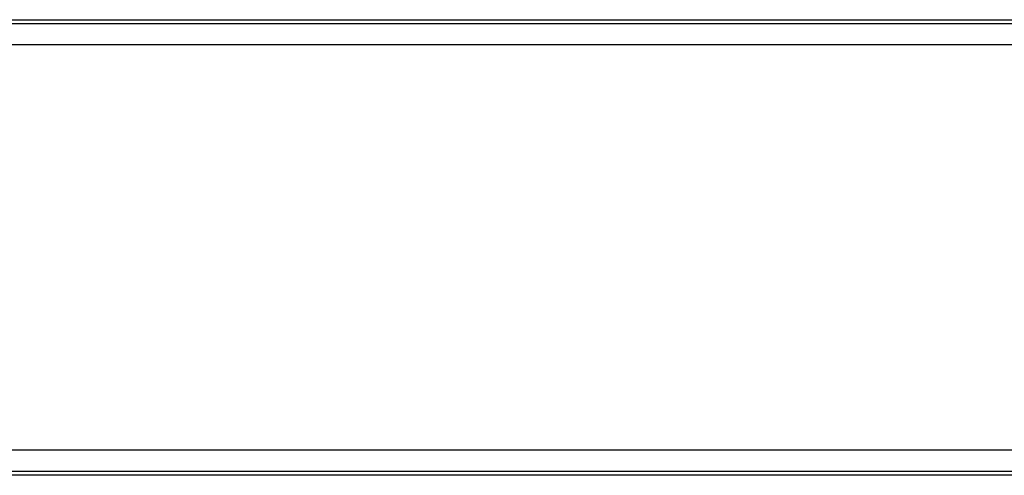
# Model space of a CAD drawing. Header units: millimetres. Extents: x 0 to 420, y 0 to 297.
# Tile 5 of 119: x 70 to 90, y 100 to 109. Entities that reach past the tile are written whole.
import ezdxf

# ---------------------------------------------------------------- set-up
doc = ezdxf.new("R2010")
doc.units = ezdxf.units.MM

msp = doc.modelspace()

# ---------------------------------------------------------------- linework, layer by layer
at = {"color": 7, "linetype": 'Continuous', "lineweight": 25}
for p, q in [((111.55029, 108.77062), (57.22424, 108.77062)), ((66.97872, 108.8531), (113.9147, 108.8531)), ((221.52206, 108.34173), (56.56441, 108.34173)), ((221.52206, 100.09385), (56.56441, 100.09385)), ((57.22424, 99.66496), (111.55029, 99.66496)), ((113.9147, 99.58248), (66.97873, 99.58248))]:
    msp.add_line(p, q, dxfattribs=at)

doc.saveas('drawing.dxf')
